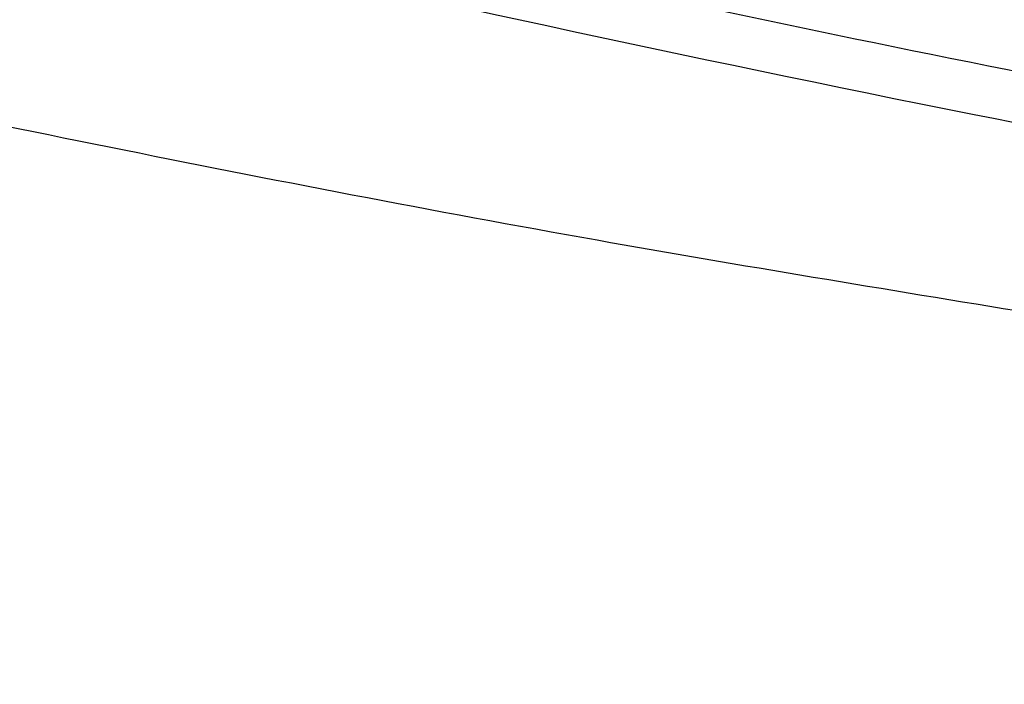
# Model space of a CAD drawing. Header units: millimetres. Extents: x -0.66 to 0.91, y -0.4 to 0.64.
# Tile 93 of 241: x 0.00614 to 0.01802, y 0.37392 to 0.38194. Entities that reach past the tile are written whole.
import ezdxf

# ---------------------------------------------------------------- set-up
doc = ezdxf.new("R2010")
doc.units = ezdxf.units.MM
doc.layers.add('FORMAT', color=7, linetype='Continuous')

msp = doc.modelspace()

# ---------------------------------------------------------------- linework, layer by layer
at = {"layer": 'FORMAT', "color": 7, "linetype": 'Continuous', "lineweight": 25}
for points, knots in [([(-0.014513, 0.39606), (-0.01025, 0.394787), (0.000437, 0.391595), (0.017833, 0.387494), (0.035744, 0.384291), (0.051883, 0.38224), (0.066202, 0.381016), (0.080648, 0.380384), (0.09519, 0.380355), (0.109834, 0.380942), (0.124523, 0.382156), (0.13924, 0.384004), (0.155403, 0.386756), (0.172952, 0.390571), (0.185415, 0.394229), (0.191654, 0.39606)], [0, 0, 0, 0, 0.0637612, 0.1598738, 0.2559864, 0.3244246, 0.3929802, 0.4618929, 0.5316139, 0.6013349, 0.6718723, 0.7427987, 0.8138559, 0.9068175, 1, 1, 1, 1]), ([(-0.01384, 0.392485), (-0.009116, 0.391126), (0.000333, 0.388408), (0.01472, 0.385077), (0.029256, 0.382297), (0.043894, 0.380137), (0.058595, 0.378586), (0.073331, 0.377647), (0.088132, 0.37732), (0.102174, 0.377595), (0.11567, 0.378379), (0.128591, 0.379599), (0.14173, 0.381335), (0.154824, 0.383562), (0.167415, 0.3862), (0.179481, 0.389149), (0.187148, 0.391373), (0.190981, 0.392485)], [0, 0, 0, 0, 0.070974, 0.141948, 0.213167, 0.284634, 0.355547, 0.426582, 0.497801, 0.569268, 0.629338, 0.692986, 0.756633, 0.820686, 0.884739, 0.94237, 1, 1, 1, 1]), ([(0.187655, 0.388278), (0.182877, 0.386968), (0.173314, 0.384346), (0.15875, 0.381163), (0.144034, 0.378538), (0.129226, 0.376542), (0.114375, 0.375161), (0.099489, 0.374399), (0.08454, 0.374254), (0.069607, 0.374734), (0.054732, 0.375831), (0.039925, 0.377543), (0.025158, 0.379872), (0.011828, 0.382559), (-0.000068, 0.385378), (-0.00703, 0.387311), (-0.010514, 0.388278)], [0, 0, 0, 0, 0.0740145, 0.1481561, 0.2226839, 0.2973414, 0.3713557, 0.4454971, 0.5200246, 0.594682, 0.6686963, 0.7428377, 0.8173652, 0.8920226, 0.9459867, 1, 1, 1, 1]), ([(0.180018, 0.385406), (0.175866, 0.384392), (0.167554, 0.382362), (0.154925, 0.379858), (0.142178, 0.377757), (0.129089, 0.376075), (0.115672, 0.374838), (0.101937, 0.374085), (0.088139, 0.373843), (0.074502, 0.374113), (0.061071, 0.374874), (0.047186, 0.376157), (0.032693, 0.378076), (0.01571, 0.380984), (0.003945, 0.383783), (-0.002877, 0.385406)], [0, 0, 0, 0, 0.069675, 0.139476, 0.209379, 0.279516, 0.353561, 0.427733, 0.502291, 0.576979, 0.648573, 0.720168, 0.802962, 0.885757, 1, 1, 1, 1]), ([(0.001391, 0.38161), (0.005272, 0.380796), (0.010853, 0.379625), (0.016584, 0.378688), (0.01833, 0.378402)], [0, 0, 0, 0, 0.695262, 1, 1, 1, 1])]:
    msp.add_open_spline(points, degree=3, knots=knots, dxfattribs=at)

doc.saveas('drawing.dxf')
